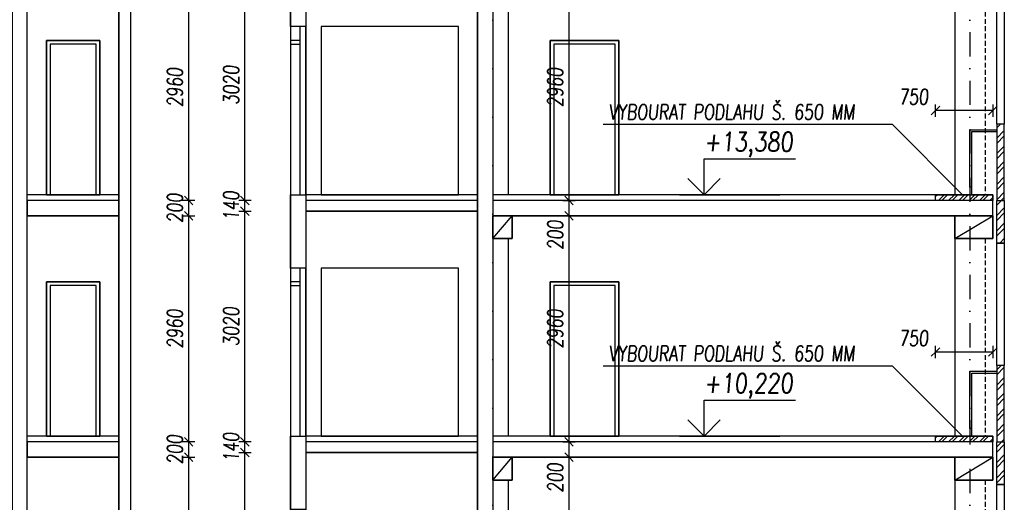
# Model space of a CAD drawing. Header units: millimetres. Extents: x 22267 to 193155, y 329430 to 541733.
# Tile 11 of 89: x 43611 to 56511, y 353884 to 360201. Entities that reach past the tile are written whole.
import ezdxf

# ---------------------------------------------------------------- set-up
doc = ezdxf.new("R2010")
doc.units = ezdxf.units.MM
doc.linetypes.add('ČERCHOVANÁ', pattern=[25.4, 12.7, -6.35, 0, -6.35])
doc.linetypes.add('ČÁRKOVANÁ', pattern=[19.05, 12.7, -6.35])
for name, color, linetype in [('BOURÁNÍ FASÁDY', 30, 'Continuous'), ('BOURÁNÍ PODLAHY', 30, 'Continuous'), ('BOURÁNÍ PŘÍČEK', 30, 'Continuous'), ('DVERE', 4, 'Continuous'), ('KOTY', 7, 'Continuous'), ('KOTY_100', 7, 'Continuous'), ('KÓTY BP PODLAHA', 255, 'Continuous'), ('OSY', 7, 'Continuous'), ('TENKA', 4, 'Continuous'), ('TLUSTA', 2, 'Continuous'), ('ŽB', 1, 'Continuous')]:
    doc.layers.add(name, color=color, linetype=linetype)
doc.styles.add('CS-ROMANS', font='romans.shx', dxfattribs={"width": 0.75, "oblique": 5})
doc.styles.add('CS-ROMANS_100', font='romans.shx', dxfattribs={"width": 0.75, "oblique": 5, "height": 200})
doc.styles.add('ROMANS', font='romans.shx', dxfattribs={"width": 0.75, "oblique": 5, "height": 200})
doc.dimstyles.new('A_KÓTA_100', dxfattribs={"dimtxt": 200, "dimasz": 4, "dimexe": 100, "dimexo": 1500, "dimgap": 80, "dimtad": 1, "dimdec": 0, "dimdsep": 46, "dimtxsty": 'CS-ROMANS_100', "dimblk": 'KOT_CARA20', "dimcen": 90, "dimse1": 1, "dimse2": 1, "dimclrd": 256, "dimclre": 256, "dimclrt": 256, "dimadec": 0, "dimazin": 0, "dimtfac": 1, "dimtdec": 0, "dimtix": 1, "dimtmove": 2, "dimatfit": 3, "dimldrblk": 'OBLIQUE', "dimfxl": 1, "dimfxlon": 1, "dimtolj": 1, "dimarcsym": 0})

# ---------------------------------------------------------------- blocks, each defined once
blk = doc.blocks.new('VÝŠKOVÁ KÓTA 1')
at = {"ltscale": 0.25}
for p, q in [((0, 3.76), (9.59, 3.76)), ((0, 0), (0, 3.76)), ((0, 0), (-1.7, 1.7)), ((0, 0), (1.7, 1.7))]:
    blk.add_line(p, q, dxfattribs=at)
at = {"style": 'ROMANS', "oblique": 5, "width": 0.8}
blk.add_attdef('VÝŠKA', (0, 4.54), '', height=2, dxfattribs=at)
blk = doc.blocks.new('KOT_CARA20')
for p, q in [((0, 0), (-14.1, -14.1)), ((0, 20), (0, -20)), ((0, 0), (14.1, 14.1))]:
    blk.add_line(p, q)
blk = doc.blocks.new('*D2770')
at = {"layer": 'Defpoints', "color": 0, "transparency": 16777216}
for p in [(55611, 359011), (55611, 357910), (56361, 357910)]:
    blk.add_point(p, dxfattribs=at)
at = {"layer": 'KÓTY BP PODLAHA', "lineweight": -2, "transparency": 16777216}
blk.add_line((56357, 359011), (55615, 359011), dxfattribs=at)
at = {"layer": 'KÓTY BP PODLAHA', "lineweight": -2, "transparency": 16777216, "xscale": 4, "yscale": 4, "zscale": 4, "rotation": 180}
blk.add_blockref('KOT_CARA20', (55611, 359011), dxfattribs=at)
at = {"layer": 'KÓTY BP PODLAHA', "lineweight": -2, "transparency": 16777216, "xscale": 4, "yscale": 4, "zscale": 4}
blk.add_blockref('KOT_CARA20', (56361, 359011), dxfattribs=at)
at = {"layer": 'KÓTY BP PODLAHA', "transparency": 16777216, "insert": (55323, 359191), "char_height": 200, "attachment_point": 5, "style": 'CS-ROMANS_100'}
blk.add_mtext('\\A1;750', dxfattribs=at)
blk = doc.blocks.new('_OBLIQUE')
at = {"color": 0, "linetype": 'ByBlock', "ltscale": 15}
blk.add_line((-0.5, -0.5), (0.5, 0.5), dxfattribs=at)
blk = doc.blocks.new('*D2771')
at = {"layer": 'Defpoints', "color": 0, "transparency": 16777216}
for p in [(55611, 355851), (55611, 354750), (56361, 354750)]:
    blk.add_point(p, dxfattribs=at)
at = {"layer": 'KÓTY BP PODLAHA', "lineweight": -2, "transparency": 16777216}
blk.add_line((56357, 355851), (55615, 355851), dxfattribs=at)
at = {"layer": 'KÓTY BP PODLAHA', "lineweight": -2, "transparency": 16777216, "xscale": 4, "yscale": 4, "zscale": 4, "rotation": 180}
blk.add_blockref('KOT_CARA20', (55611, 355851), dxfattribs=at)
at = {"layer": 'KÓTY BP PODLAHA', "lineweight": -2, "transparency": 16777216, "xscale": 4, "yscale": 4, "zscale": 4}
blk.add_blockref('KOT_CARA20', (56361, 355851), dxfattribs=at)
at = {"layer": 'KÓTY BP PODLAHA', "transparency": 16777216, "insert": (55323, 356031), "char_height": 200, "attachment_point": 5, "style": 'CS-ROMANS_100'}
blk.add_mtext('\\A1;750', dxfattribs=at)
blk = doc.blocks.new('*D3637')
at = {"layer": 'Defpoints', "color": 0, "transparency": 16777216}
for p in [(44606, 354475), (45825, 354475), (44625, 351515)]:
    blk.add_point(p, dxfattribs=at)
at = {"layer": 'KOTY_100', "lineweight": -2, "transparency": 16777216}
blk.add_line((45825, 351519), (45825, 354471), dxfattribs=at)
at = {"layer": 'KOTY_100', "lineweight": -2, "transparency": 16777216, "xscale": 4, "yscale": 4, "zscale": 4}
for p, rotation in [((45825, 354475), 90), ((45825, 351515), 270)]:
    blk.add_blockref('KOT_CARA20', p, dxfattribs=dict(at, rotation=rotation))
at = {"layer": 'KOTY_100', "transparency": 16777216, "insert": (45645, 352995), "char_height": 200, "attachment_point": 5, "rotation": 90, "style": 'CS-ROMANS_100'}
blk.add_mtext('\\A1;2960', dxfattribs=at)
blk = doc.blocks.new('*D3638')
at = {"layer": 'Defpoints', "color": 0, "transparency": 16777216}
for p in [(44606, 354675), (45825, 354675), (44606, 354475)]:
    blk.add_point(p, dxfattribs=at)
at = {"layer": 'KOTY_100', "lineweight": -2, "transparency": 16777216}
for p, q in [((45825, 354679), (45825, 354683)), ((45825, 354475), (45825, 354675)), ((45825, 354471), (45825, 354467))]:
    blk.add_line(p, q, dxfattribs=at)
at = {"layer": 'KOTY_100', "lineweight": -2, "transparency": 16777216, "xscale": 4, "yscale": 4, "zscale": 4}
for p, rotation in [((45825, 354675), 270), ((45825, 354475), 90)]:
    blk.add_blockref('KOT_CARA20', p, dxfattribs=dict(at, rotation=rotation))
at = {"layer": 'KOTY_100', "transparency": 16777216, "insert": (45645, 354575), "char_height": 200, "attachment_point": 5, "rotation": 90, "style": 'CS-ROMANS_100'}
blk.add_mtext('\\A1;200', dxfattribs=at)
blk = doc.blocks.new('*D3639')
at = {"layer": 'Defpoints', "color": 0, "transparency": 16777216}
for p in [(44656, 357635), (45825, 357635), (44606, 354675)]:
    blk.add_point(p, dxfattribs=at)
at = {"layer": 'KOTY_100', "lineweight": -2, "transparency": 16777216}
blk.add_line((45825, 354679), (45825, 357631), dxfattribs=at)
at = {"layer": 'KOTY_100', "lineweight": -2, "transparency": 16777216, "xscale": 4, "yscale": 4, "zscale": 4}
for p, rotation in [((45825, 357635), 90), ((45825, 354675), 270)]:
    blk.add_blockref('KOT_CARA20', p, dxfattribs=dict(at, rotation=rotation))
at = {"layer": 'KOTY_100', "transparency": 16777216, "insert": (45645, 356155), "char_height": 200, "attachment_point": 5, "rotation": 90, "style": 'CS-ROMANS_100'}
blk.add_mtext('\\A1;2960', dxfattribs=at)
blk = doc.blocks.new('*D3640')
at = {"layer": 'Defpoints', "color": 0, "transparency": 16777216}
for p in [(44625, 357835), (45825, 357835), (44656, 357635)]:
    blk.add_point(p, dxfattribs=at)
at = {"layer": 'KOTY_100', "lineweight": -2, "transparency": 16777216}
for p, q in [((45825, 357839), (45825, 357843)), ((45825, 357635), (45825, 357835)), ((45825, 357631), (45825, 357627))]:
    blk.add_line(p, q, dxfattribs=at)
at = {"layer": 'KOTY_100', "lineweight": -2, "transparency": 16777216, "xscale": 4, "yscale": 4, "zscale": 4}
for p, rotation in [((45825, 357835), 270), ((45825, 357635), 90)]:
    blk.add_blockref('KOT_CARA20', p, dxfattribs=dict(at, rotation=rotation))
at = {"layer": 'KOTY_100', "transparency": 16777216, "insert": (45645, 357735), "char_height": 200, "attachment_point": 5, "rotation": 90, "style": 'CS-ROMANS_100'}
blk.add_mtext('\\A1;200', dxfattribs=at)
blk = doc.blocks.new('*D3641')
at = {"layer": 'Defpoints', "color": 0, "transparency": 16777216}
for p in [(44744, 360795), (45825, 360795), (44625, 357835)]:
    blk.add_point(p, dxfattribs=at)
at = {"layer": 'KOTY_100', "lineweight": -2, "transparency": 16777216}
blk.add_line((45825, 357839), (45825, 360791), dxfattribs=at)
at = {"layer": 'KOTY_100', "lineweight": -2, "transparency": 16777216, "xscale": 4, "yscale": 4, "zscale": 4}
for p, rotation in [((45825, 360795), 90), ((45825, 357835), 270)]:
    blk.add_blockref('KOT_CARA20', p, dxfattribs=dict(at, rotation=rotation))
at = {"layer": 'KOTY_100', "transparency": 16777216, "insert": (45645, 359315), "char_height": 200, "attachment_point": 5, "rotation": 90, "style": 'CS-ROMANS_100'}
blk.add_mtext('\\A1;2960', dxfattribs=at)
blk = doc.blocks.new('*D3681')
at = {"layer": 'Defpoints', "color": 0, "transparency": 16777216}
for p in [(46562, 354535), (47650, 354535), (47523, 351515)]:
    blk.add_point(p, dxfattribs=at)
at = {"layer": 'KOTY_100', "lineweight": -2, "transparency": 16777216}
blk.add_line((46562, 351519), (46562, 354531), dxfattribs=at)
at = {"layer": 'KOTY_100', "lineweight": -2, "transparency": 16777216, "xscale": 4, "yscale": 4, "zscale": 4}
for p, rotation in [((46562, 354535), 90), ((46562, 351515), 270)]:
    blk.add_blockref('KOT_CARA20', p, dxfattribs=dict(at, rotation=rotation))
at = {"layer": 'KOTY_100', "transparency": 16777216, "insert": (46382, 353025), "char_height": 200, "attachment_point": 5, "rotation": 90, "style": 'CS-ROMANS_100'}
blk.add_mtext('\\A1;3020', dxfattribs=at)
blk = doc.blocks.new('*D3682')
at = {"layer": 'Defpoints', "color": 0, "transparency": 16777216}
for p in [(46562, 354675), (47619, 354675), (47650, 354535)]:
    blk.add_point(p, dxfattribs=at)
at = {"layer": 'KOTY_100', "lineweight": -2, "transparency": 16777216}
for p, q in [((46562, 354679), (46562, 354683)), ((46562, 354535), (46562, 354675)), ((46562, 354531), (46562, 354527))]:
    blk.add_line(p, q, dxfattribs=at)
at = {"layer": 'KOTY_100', "lineweight": -2, "transparency": 16777216, "xscale": 4, "yscale": 4, "zscale": 4}
for p, rotation in [((46562, 354675), 270), ((46562, 354535), 90)]:
    blk.add_blockref('KOT_CARA20', p, dxfattribs=dict(at, rotation=rotation))
at = {"layer": 'KOTY_100', "transparency": 16777216, "insert": (46382, 354605), "char_height": 200, "attachment_point": 5, "rotation": 90, "style": 'CS-ROMANS_100'}
blk.add_mtext('\\A1;140', dxfattribs=at)
blk = doc.blocks.new('*D3683')
at = {"layer": 'Defpoints', "color": 0, "transparency": 16777216}
for p in [(46562, 357695), (47795, 357695), (47619, 354675)]:
    blk.add_point(p, dxfattribs=at)
at = {"layer": 'KOTY_100', "lineweight": -2, "transparency": 16777216}
blk.add_line((46562, 354679), (46562, 357691), dxfattribs=at)
at = {"layer": 'KOTY_100', "lineweight": -2, "transparency": 16777216, "xscale": 4, "yscale": 4, "zscale": 4}
for p, rotation in [((46562, 357695), 90), ((46562, 354675), 270)]:
    blk.add_blockref('KOT_CARA20', p, dxfattribs=dict(at, rotation=rotation))
at = {"layer": 'KOTY_100', "transparency": 16777216, "insert": (46382, 356185), "char_height": 200, "attachment_point": 5, "rotation": 90, "style": 'CS-ROMANS_100'}
blk.add_mtext('\\A1;3020', dxfattribs=at)
blk = doc.blocks.new('*D3684')
at = {"layer": 'Defpoints', "color": 0, "transparency": 16777216}
for p in [(46562, 357835), (47831, 357835), (47795, 357695)]:
    blk.add_point(p, dxfattribs=at)
at = {"layer": 'KOTY_100', "lineweight": -2, "transparency": 16777216}
for p, q in [((46562, 357839), (46562, 357843)), ((46562, 357695), (46562, 357835)), ((46562, 357691), (46562, 357687))]:
    blk.add_line(p, q, dxfattribs=at)
at = {"layer": 'KOTY_100', "lineweight": -2, "transparency": 16777216, "xscale": 4, "yscale": 4, "zscale": 4}
for p, rotation in [((46562, 357835), 270), ((46562, 357695), 90)]:
    blk.add_blockref('KOT_CARA20', p, dxfattribs=dict(at, rotation=rotation))
at = {"layer": 'KOTY_100', "transparency": 16777216, "insert": (46382, 357765), "char_height": 200, "attachment_point": 5, "rotation": 90, "style": 'CS-ROMANS_100'}
blk.add_mtext('\\A1;140', dxfattribs=at)
blk = doc.blocks.new('*D3685')
at = {"layer": 'Defpoints', "color": 0, "transparency": 16777216}
for p in [(46562, 360855), (47595, 360855), (47831, 357835)]:
    blk.add_point(p, dxfattribs=at)
at = {"layer": 'KOTY_100', "lineweight": -2, "transparency": 16777216}
blk.add_line((46562, 357839), (46562, 360851), dxfattribs=at)
at = {"layer": 'KOTY_100', "lineweight": -2, "transparency": 16777216, "xscale": 4, "yscale": 4, "zscale": 4}
for p, rotation in [((46562, 360855), 90), ((46562, 357835), 270)]:
    blk.add_blockref('KOT_CARA20', p, dxfattribs=dict(at, rotation=rotation))
at = {"layer": 'KOTY_100', "transparency": 16777216, "insert": (46382, 359345), "char_height": 200, "attachment_point": 5, "rotation": 90, "style": 'CS-ROMANS_100'}
blk.add_mtext('\\A1;3020', dxfattribs=at)
blk = doc.blocks.new('*D3722')
at = {"layer": 'Defpoints', "color": 0, "transparency": 16777216}
for p in [(50808, 354475), (51100, 354475), (51133, 351515)]:
    blk.add_point(p, dxfattribs=at)
at = {"layer": 'KOTY_100', "lineweight": -2, "transparency": 16777216}
blk.add_line((50808, 351519), (50808, 354471), dxfattribs=at)
at = {"layer": 'KOTY_100', "lineweight": -2, "transparency": 16777216, "xscale": 4, "yscale": 4, "zscale": 4}
for p, rotation in [((50808, 354475), 90), ((50808, 351515), 270)]:
    blk.add_blockref('KOT_CARA20', p, dxfattribs=dict(at, rotation=rotation))
at = {"layer": 'KOTY_100', "transparency": 16777216, "insert": (50628, 352995), "char_height": 200, "attachment_point": 5, "rotation": 90, "style": 'CS-ROMANS_100'}
blk.add_mtext('\\A1;2960', dxfattribs=at)
blk = doc.blocks.new('*D3723')
at = {"layer": 'Defpoints', "color": 0, "transparency": 16777216}
for p in [(50808, 354675), (51071, 354675), (51100, 354475)]:
    blk.add_point(p, dxfattribs=at)
at = {"layer": 'KOTY_100', "lineweight": -2, "transparency": 16777216}
blk.add_line((50808, 354479), (50808, 354671), dxfattribs=at)
at = {"layer": 'KOTY_100', "lineweight": -2, "transparency": 16777216, "xscale": 4, "yscale": 4, "zscale": 4}
for p, rotation in [((50808, 354675), 90), ((50808, 354475), 270)]:
    blk.add_blockref('KOT_CARA20', p, dxfattribs=dict(at, rotation=rotation))
at = {"layer": 'KOTY_100', "transparency": 16777216, "insert": (50628, 354205), "char_height": 200, "attachment_point": 5, "rotation": 90, "style": 'CS-ROMANS_100'}
blk.add_mtext('\\A1;200', dxfattribs=at)
blk = doc.blocks.new('*D3724')
at = {"layer": 'Defpoints', "color": 0, "transparency": 16777216}
for p in [(50808, 357635), (51114, 357635), (51071, 354675)]:
    blk.add_point(p, dxfattribs=at)
at = {"layer": 'KOTY_100', "lineweight": -2, "transparency": 16777216}
blk.add_line((50808, 354679), (50808, 357631), dxfattribs=at)
at = {"layer": 'KOTY_100', "lineweight": -2, "transparency": 16777216, "xscale": 4, "yscale": 4, "zscale": 4}
for p, rotation in [((50808, 357635), 90), ((50808, 354675), 270)]:
    blk.add_blockref('KOT_CARA20', p, dxfattribs=dict(at, rotation=rotation))
at = {"layer": 'KOTY_100', "transparency": 16777216, "insert": (50628, 356155), "char_height": 200, "attachment_point": 5, "rotation": 90, "style": 'CS-ROMANS_100'}
blk.add_mtext('\\A1;2960', dxfattribs=at)
blk = doc.blocks.new('*D3725')
at = {"layer": 'Defpoints', "color": 0, "transparency": 16777216}
for p in [(50808, 357835), (51107, 357835), (51114, 357635)]:
    blk.add_point(p, dxfattribs=at)
at = {"layer": 'KOTY_100', "lineweight": -2, "transparency": 16777216}
blk.add_line((50808, 357639), (50808, 357831), dxfattribs=at)
at = {"layer": 'KOTY_100', "lineweight": -2, "transparency": 16777216, "xscale": 4, "yscale": 4, "zscale": 4}
for p, rotation in [((50808, 357835), 90), ((50808, 357635), 270)]:
    blk.add_blockref('KOT_CARA20', p, dxfattribs=dict(at, rotation=rotation))
at = {"layer": 'KOTY_100', "transparency": 16777216, "insert": (50628, 357383), "char_height": 200, "attachment_point": 5, "rotation": 90, "style": 'CS-ROMANS_100'}
blk.add_mtext('\\A1;200', dxfattribs=at)
blk = doc.blocks.new('*D3726')
at = {"layer": 'Defpoints', "color": 0, "transparency": 16777216}
for p in [(50808, 360795), (51100, 360795), (51107, 357835)]:
    blk.add_point(p, dxfattribs=at)
at = {"layer": 'KOTY_100', "lineweight": -2, "transparency": 16777216}
blk.add_line((50808, 357839), (50808, 360791), dxfattribs=at)
at = {"layer": 'KOTY_100', "lineweight": -2, "transparency": 16777216, "xscale": 4, "yscale": 4, "zscale": 4}
for p, rotation in [((50808, 360795), 90), ((50808, 357835), 270)]:
    blk.add_blockref('KOT_CARA20', p, dxfattribs=dict(at, rotation=rotation))
at = {"layer": 'KOTY_100', "transparency": 16777216, "insert": (50628, 359315), "char_height": 200, "attachment_point": 5, "rotation": 90, "style": 'CS-ROMANS_100'}
blk.add_mtext('\\A1;2960', dxfattribs=at)

msp = doc.modelspace()

# ---------------------------------------------------------------- hatches: boundary and pattern name
at = {"layer": 'BOURÁNÍ FASÁDY'}
h = msp.add_hatch(dxfattribs=at)
h.set_pattern_fill('ANSI32', color=256, scale=15)
h.set_pattern_definition([(45, (25900, 0), (-101.02788, 101.02788), []), (45, (25967.35, 0), (-101.02788, 101.02788), [])])
h.paths.add_polyline_path([(56411, 406600.5), (56511, 406600.5), (56511, 407305.5), (56411, 407305.5)])
h.paths.add_polyline_path([(56411, 404675.5), (56511, 404675.5), (56511, 406600.5), (56411, 406600.5)])
h.paths.add_polyline_path([(56511, 402075.5), (56411, 402075.5), (56411, 403075.5), (56511, 403075.5)])
h.paths.add_polyline_path([(56411, 401515.5), (56511, 401515.5), (56511, 402075.5), (56411, 402075.5)])
h.paths.add_polyline_path([(56511, 398915.5), (56411, 398915.5), (56411, 399915.5), (56511, 399915.5)])
h.paths.add_polyline_path([(56411, 398355.5), (56511, 398355.5), (56511, 398915.5), (56411, 398915.5)])
h.paths.add_polyline_path([(56511, 395755.5), (56411, 395755.5), (56411, 396755.5), (56511, 396755.5)])
h.paths.add_polyline_path([(56411, 395195.5), (56511, 395195.5), (56511, 395755.5), (56411, 395755.5)])
h.paths.add_polyline_path([(56511, 392595.5), (56411, 392595.5), (56411, 393595.5), (56511, 393595.5)])
h.paths.add_polyline_path([(56411, 392035.5), (56511, 392035.5), (56511, 392595.5), (56411, 392595.5)])
h.paths.add_polyline_path([(56511, 389435.5), (56411, 389435.5), (56411, 390435.5), (56511, 390435.5)])
h.paths.add_polyline_path([(56411, 388875.5), (56511, 388875.5), (56511, 389435.5), (56411, 389435.5)])
h.paths.add_polyline_path([(56411, 385715.5), (56511, 385715.5), (56511, 386275.5), (56411, 386275.5)])
h.paths.add_polyline_path([(56511, 386275.5), (56411, 386275.5), (56411, 387275.5), (56511, 387275.5)])
h.paths.add_polyline_path([(56511, 383115.5), (56411, 383115.5), (56411, 384115.5), (56511, 384115.5)])
h.paths.add_polyline_path([(56411, 382555.5), (56511, 382555.5), (56511, 383115.5), (56411, 383115.5)])
h.paths.add_polyline_path([(56511, 379955.5), (56411, 379955.5), (56411, 380955.5), (56511, 380955.5)])
h.paths.add_polyline_path([(56411, 379395.5), (56511, 379395.5), (56511, 379955.5), (56411, 379955.5)])
h.paths.add_polyline_path([(56511, 376795.5), (56411, 376795.5), (56411, 377795.5), (56511, 377795.5)])
h.paths.add_polyline_path([(56411, 376235.5), (56511, 376235.5), (56511, 376795.5), (56411, 376795.5)])
h.paths.add_polyline_path([(56511, 373635.5), (56411, 373635.5), (56411, 374635.5), (56511, 374635.5)])
h.paths.add_polyline_path([(56411, 373075.5), (56511, 373075.5), (56511, 373635.5), (56411, 373635.5)])
h.paths.add_polyline_path([(56511, 370475.5), (56411, 370475.5), (56411, 371475.5), (56511, 371475.5)])
h.paths.add_polyline_path([(56411, 369915.5), (56511, 369915.5), (56511, 370475.5), (56411, 370475.5)])
h.paths.add_polyline_path([(56511, 367315.5), (56411, 367315.5), (56411, 368315.5), (56511, 368315.5)])
h.paths.add_polyline_path([(56411, 366755.5), (56511, 366755.5), (56511, 367315.5), (56411, 367315.5)])
h.paths.add_polyline_path([(56511, 364155.5), (56411, 364155.5), (56411, 365155.5), (56511, 365155.5)])
h.paths.add_polyline_path([(56411, 363595.5), (56511, 363595.5), (56511, 364155.5), (56411, 364155.5)])
h.paths.add_polyline_path([(56511, 360995.5), (56411, 360995.5), (56411, 361995.5), (56511, 361995.5)])
h.paths.add_polyline_path([(56411, 360435.5), (56511, 360435.5), (56511, 360995.5), (56411, 360995.5)])
h.paths.add_polyline_path([(56511, 357835.5), (56411, 357835.5), (56411, 358835.5), (56511, 358835.5)])
h.paths.add_polyline_path([(56411, 357275.5), (56511, 357275.5), (56511, 357835.5), (56411, 357835.5)])
h.paths.add_polyline_path([(56511, 354675.5), (56411, 354675.5), (56411, 355675.5), (56511, 355675.5)])
h.paths.add_polyline_path([(56411, 354115.5), (56511, 354115.5), (56511, 354675.5), (56411, 354675.5)])
h.paths.add_polyline_path([(56511, 351515.5), (56411, 351515.5), (56411, 352515.5), (56511, 352515.5)])
h.paths.add_polyline_path([(56411, 350955.5), (56511, 350955.5), (56511, 351515.5), (56411, 351515.5)])
h.paths.add_polyline_path([(56511, 348365.5), (56411, 348365.5), (56411, 348355.5), (56511, 348355.5)], flags=17)
h.paths.add_polyline_path([(56511, 348355.5), (56411, 348355.5), (56411, 349355.5), (56511, 349355.5)])
at = {"layer": 'BOURÁNÍ PODLAHY'}
h = msp.add_hatch(dxfattribs=at)
h.set_pattern_fill('ANSI32', color=256, scale=10)
h.set_pattern_definition([(45, (25893.14, -44240), (-67.35192, 67.35192), []), (45, (25938.04, -44240), (-67.35192, 67.35192), [])])
h.paths.add_polyline_path([(56061, 357910.5), (56361, 357910.5), (56361, 357835.5), (56061, 357835.5)])
h.paths.add_polyline_path([(55611, 357910.5), (56061, 357910.5), (56061, 357835.5), (55611, 357835.5)])
h = msp.add_hatch(dxfattribs=at)
h.set_pattern_fill('ANSI32', color=256, scale=10)
h.set_pattern_definition([(45, (25893.14, -47400), (-67.35192, 67.35192), []), (45, (25938.04, -47400), (-67.35192, 67.35192), [])])
h.paths.add_polyline_path([(56061, 354750.5), (56361, 354750.5), (56361, 354675.5), (56061, 354675.5)])
h.paths.add_polyline_path([(55611, 354750.5), (56061, 354750.5), (56061, 354675.5), (55611, 354675.5)])

# ---------------------------------------------------------------- linework, layer by layer
at = {"layer": 'BOURÁNÍ FASÁDY'}
for points in [[(56511, 358835.5), (56411, 358835.5), (56411, 360435.5), (56511, 360435.5)], [(56411, 357835.5), (56511, 357835.5), (56511, 358835.5), (56411, 358835.5)], [(56511, 357275.5), (56411, 357275.5), (56411, 357835.5), (56511, 357835.5)], [(56511, 355675.5), (56411, 355675.5), (56411, 357275.5), (56511, 357275.5)], [(56411, 354675.5), (56511, 354675.5), (56511, 355675.5), (56411, 355675.5)], [(56511, 354115.5), (56411, 354115.5), (56411, 354675.5), (56511, 354675.5)], [(56511, 352515.5), (56411, 352515.5), (56411, 354115.5), (56511, 354115.5)]]:
    msp.add_lwpolyline(points, close=True, dxfattribs=at)
for points in [[(56086, 358010.5), (56061, 358010.5), (56061, 358760.5), (56411, 358760.5)], [(56086, 357910.5), (56086, 358735.5), (56411, 358735.5)], [(56086, 354850.5), (56061, 354850.5), (56061, 355600.5), (56411, 355600.5)], [(56086, 354750.5), (56086, 355575.5), (56411, 355575.5)]]:
    msp.add_lwpolyline(points, dxfattribs=at)
at = {"layer": 'BOURÁNÍ PODLAHY'}
for points in [[(56361, 357835.5), (55611, 357835.5), (55611, 357910.5), (56361, 357910.5)], [(56361, 354675.5), (55611, 354675.5), (55611, 354750.5), (56361, 354750.5)]]:
    msp.add_lwpolyline(points, close=True, dxfattribs=at)
at = {"layer": 'BOURÁNÍ PŘÍČEK'}
msp.add_line((47361, 402075.5), (47361, 339185.5), dxfattribs=at)
for points in [[(47161, 357910.5), (47361, 357910.5), (47361, 360110.5), (47161, 360110.5)], [(43961, 357910.5), (44661, 357910.5), (44661, 359930.5), (43961, 359930.5)], [(43961, 359930.5), (44661, 359930.5), (44661, 357910.5), (43961, 357910.5)], [(47161, 359880.5), (47286, 359880.5), (47286, 359930.5), (47161, 359930.5)], [(50561, 357910.5), (51461, 357910.5), (51461, 359930.5), (50561, 359930.5)], [(44011, 357910.5), (44611, 357910.5), (44611, 359880.5), (44011, 359880.5)], [(50611, 357910.5), (51411, 357910.5), (51411, 359880.5), (50611, 359880.5)], [(47161, 354750.5), (47361, 354750.5), (47361, 356950.5), (47161, 356950.5)], [(43961, 354750.5), (44661, 354750.5), (44661, 356770.5), (43961, 356770.5)], [(43961, 356770.5), (44661, 356770.5), (44661, 354750.5), (43961, 354750.5)], [(44011, 354750.5), (44611, 354750.5), (44611, 356720.5), (44011, 356720.5)], [(47161, 356720.5), (47286, 356720.5), (47286, 356770.5), (47161, 356770.5)], [(50561, 354750.5), (51461, 354750.5), (51461, 356770.5), (50561, 356770.5)], [(50611, 354750.5), (51411, 354750.5), (51411, 356720.5), (50611, 356720.5)]]:
    msp.add_lwpolyline(points, close=True, dxfattribs=at)
for points in [[(47286, 357910.5), (47286, 360110.5)], [(47286, 354750.5), (47286, 356950.5)]]:
    msp.add_lwpolyline(points, dxfattribs=at)
at = {"layer": 'DVERE'}
for points in [[(47561, 357910.5), (49361, 357910.5), (49361, 360110.5), (47561, 360110.5)], [(47561, 354750.5), (49361, 354750.5), (49361, 356950.5), (47561, 356950.5)]]:
    msp.add_lwpolyline(points, close=True, dxfattribs=at)
at = {"layer": 'KOTY', "linetype": 'ByBlock'}
for p, q in [((52254.6, 357910.5), (53571.7, 357910.5)), ((52254.6, 354750.5), (53571.7, 354750.5))]:
    msp.add_line(p, q, dxfattribs=at)
at = {"layer": 'KÓTY BP PODLAHA'}
for p, q in [((51256, 358831.6), (55042, 358831.6)), ((55042, 358831.6), (55963.1, 357910.5)), ((51256, 355671.6), (55042, 355671.6)), ((55042, 355671.6), (55963.1, 354750.5))]:
    msp.add_line(p, q, dxfattribs=at)
at = {"layer": 'OSY', "linetype": 'ČERCHOVANÁ', "ltscale": 25}
for p, q in [((49811, 408305.5), (49811, 331387.3)), ((56061, 408305.5), (56061, 332968))]:
    msp.add_line(p, q, dxfattribs=at)
at = {"layer": 'TENKA'}
for points in [[(55861, 360795.5), (55861, 357910.5)], [(50011, 360495.5), (50011, 357910.5)], [(44911, 357835.5), (43711, 357835.5)], [(49611, 357835.5), (47361, 357835.5)], [(56361, 357835.5), (49811, 357835.5)], [(49811, 357335.5), (50061, 357635.5)], [(55861, 357335.5), (56361, 357635.5)], [(55861, 357635.5), (55861, 354750.5)], [(50011, 357335.5), (50011, 354750.5)], [(44911, 354675.5), (43711, 354675.5)], [(49611, 354675.5), (47361, 354675.5)], [(56361, 354675.5), (49811, 354675.5)], [(49811, 354175.5), (50061, 354475.5)], [(55861, 354175.5), (56361, 354475.5)], [(55861, 354475.5), (55861, 351590.5)], [(50011, 354175.5), (50011, 351590.5)]]:
    msp.add_lwpolyline(points, dxfattribs=at)
at = {"layer": 'TENKA', "linetype": 'ČÁRKOVANÁ', "ltscale": 5}
for points in [[(56261, 360495.5), (56261, 357910.5)], [(56261, 357335.5), (56261, 354750.5)], [(56261, 354175.5), (56261, 351590.5)]]:
    msp.add_lwpolyline(points, dxfattribs=at)
at = {"layer": 'TENKA'}
for points in [[(50561, 359930.5), (51461, 359930.5), (51461, 357910.5), (50561, 357910.5)], [(50561, 356770.5), (51461, 356770.5), (51461, 354750.5), (50561, 354750.5)]]:
    msp.add_lwpolyline(points, close=True, dxfattribs=at)
at = {"layer": 'TLUSTA'}
for points in [[(44911, 402075.5), (44911, 336000.5)], [(45061, 402075.5), (45061, 336050.5)], [(49811, 401875.5), (49811, 347855.5)], [(44911, 357910.5), (43711, 357910.5)], [(49611, 357910.5), (47361, 357910.5)], [(56361, 357910.5), (49811, 357910.5)], [(56361, 357835.5), (56361, 357910.5), (55861, 357910.5)], [(56361, 357635.5), (56361, 357910.5)], [(44911, 357635.5), (43711, 357635.5)], [(49611, 357695.5), (47361, 357695.5)], [(56361, 357635.5), (49811, 357635.5)], [(44911, 354750.5), (43711, 354750.5)], [(49611, 354750.5), (47361, 354750.5)], [(56361, 354750.5), (49811, 354750.5)], [(56361, 354675.5), (56361, 354750.5), (55861, 354750.5)], [(56361, 354475.5), (56361, 354750.5)], [(49611, 354535.5), (47361, 354535.5)], [(44911, 354475.5), (43711, 354475.5)], [(56361, 354475.5), (49811, 354475.5)]]:
    msp.add_lwpolyline(points, dxfattribs=at)
for points in [[(49811, 357635.5), (50061, 357635.5), (50061, 357335.5), (49811, 357335.5)], [(55861, 357635.5), (56361, 357635.5), (56361, 357335.5), (55861, 357335.5)], [(49811, 354475.5), (50061, 354475.5), (50061, 354175.5), (49811, 354175.5)], [(55861, 354475.5), (56361, 354475.5), (56361, 354175.5), (55861, 354175.5)]]:
    msp.add_lwpolyline(points, close=True, dxfattribs=at)
at = {"layer": 'ŽB'}
for p, q in [((49611, 347855.5), (49611, 402075.5)), ((49611, 402075.5), (49611, 347855.5)), ((49811, 402075.5), (49811, 347855.5))]:
    msp.add_line(p, q, dxfattribs=at)
for points in [[(43511, 402075.5), (43511, 336000.5), (43711, 336000.5), (43711, 402075.5)], [(45061, 402075.5), (45061, 336050.5), (44911, 336050.5), (44911, 402075.5)], [(47161, 402075.5), (47161, 336050.5)]]:
    msp.add_lwpolyline(points, dxfattribs=at)
for points in [[(47161, 361070.5), (47361, 361070.5), (47361, 360110.5), (47161, 360110.5)], [(47161, 357910.5), (47361, 357910.5), (47361, 356950.5), (47161, 356950.5)], [(43711, 357635.5), (44911, 357635.5), (44911, 357835.5), (43711, 357835.5)], [(47361, 357695.5), (49611, 357695.5), (49611, 357835.5), (47361, 357835.5)], [(49811, 357635.5), (56361, 357635.5), (56361, 357835.5), (49811, 357835.5)], [(49811, 357335.5), (50061, 357335.5), (50061, 357635.5), (49811, 357635.5)], [(55861, 357335.5), (56361, 357335.5), (56361, 357635.5), (55861, 357635.5)], [(47161, 354750.5), (47361, 354750.5), (47361, 353790.5), (47161, 353790.5)], [(43711, 354475.5), (44911, 354475.5), (44911, 354675.5), (43711, 354675.5)], [(47361, 354535.5), (49611, 354535.5), (49611, 354675.5), (47361, 354675.5)], [(49811, 354475.5), (56361, 354475.5), (56361, 354675.5), (49811, 354675.5)], [(49811, 354175.5), (50061, 354175.5), (50061, 354475.5), (49811, 354475.5)], [(55861, 354175.5), (56361, 354175.5), (56361, 354475.5), (55861, 354475.5)]]:
    msp.add_lwpolyline(points, close=True, dxfattribs=at)

# ---------------------------------------------------------------- block references
at = {"layer": 'KOTY', "xscale": 125, "yscale": 125, "zscale": 125}
for p, values in [((52577.5, 357910.5), {'VÝŠKA': '+13,380'}), ((52577.5, 354750.5), {'VÝŠKA': '+10,220'})]:
    msp.add_blockref('VÝŠKOVÁ KÓTA 1', p, dxfattribs=at).add_auto_attribs(values)

# ---------------------------------------------------------------- texts
at = {"layer": 'KÓTY BP PODLAHA', "ltscale": 15, "style": 'CS-ROMANS', "oblique": 5, "width": 0.75}
for p in [(51329.4, 358892.6), (51329.4, 355732.6)]:
    msp.add_text('VYBOURAT PODLAHU Š. 650 MM ', height=200, dxfattribs=at).set_placement(p)

# ---------------------------------------------------------------- dimensions: what is measured, and where the dimension line sits
at = {"layer": 'KOTY_100'}
for base, p1, p2, picture, middle in [((45825, 360795.5), (44624.8, 357835.5), (44744.1, 360795.5), '*D3641', (45645, 359315.5)), ((46562.3, 360855.5), (47831.4, 357835.5), (47595.2, 360855.5), '*D3685', (46382.3, 359345.5)), ((50808.1, 360795.5), (51106.8, 357835.5), (51099.7, 360795.5), '*D3726', (50628.1, 359315.5)), ((46562.3, 357835.5), (47795, 357695.5), (47831.4, 357835.5), '*D3684', (46382.3, 357765.5)), ((45825, 357835.5), (44656.2, 357635.5), (44624.8, 357835.5), '*D3640', (45645, 357735.5)), ((46562.3, 357695.5), (47619.5, 354675.5), (47795, 357695.5), '*D3683', (46382.3, 356185.5)), ((45825, 357635.5), (44606.2, 354675.5), (44656.2, 357635.5), '*D3639', (45645, 356155.5)), ((50808.1, 357635.5), (51070.6, 354675.5), (51114.1, 357635.5), '*D3724', (50628.1, 356155.5)), ((45825, 354675.5), (44606.2, 354475.5), (44606.2, 354675.5), '*D3638', (45645, 354575.5)), ((46562.3, 354675.5), (47649.8, 354535.5), (47619.5, 354675.5), '*D3682', (46382.3, 354605.5)), ((45825, 354475.5), (44625.1, 351515.5), (44606.2, 354475.5), '*D3637', (45645, 352995.5)), ((46562.3, 354535.5), (47522.6, 351515.5), (47649.8, 354535.5), '*D3681', (46382.3, 353025.5)), ((50808.1, 354475.5), (51133.4, 351515.5), (51099.6, 354475.5), '*D3722', (50628.1, 352995.5))]:
    dim = msp.add_linear_dim(base=base, p1=p1, p2=p2, angle=90, dimstyle='A_KÓTA_100', dxfattribs=at)
    dim.commit()
    dim.dimension.update_dxf_attribs({"geometry": picture, "text_midpoint": middle})
for base, p1, p2, picture, middle in [((50808.1, 357835.5), (51114.1, 357635.5), (51106.8, 357835.5), '*D3725', (50628.1, 357383.4)), ((50808.1, 354675.5), (51099.6, 354475.5), (51070.6, 354675.5), '*D3723', (50628.1, 354204.8))]:
    dim = msp.add_linear_dim(base=base, p1=p1, p2=p2, angle=90, dimstyle='A_KÓTA_100', dxfattribs=at)
    dim.commit()
    dim.dimension.update_dxf_attribs({"geometry": picture, "text_midpoint": middle, "dimtype": 160})
at = {"layer": 'KÓTY BP PODLAHA'}
for base, p1, p2, picture, middle in [((55611, 359011.2), (56361, 357910.5), (55611, 357910.5), '*D2770', (55323.2, 359191.2)), ((55611, 355851.2), (56361, 354750.5), (55611, 354750.5), '*D2771', (55323.2, 356031.2))]:
    dim = msp.add_linear_dim(base=base, p1=p1, p2=p2, angle=180, dimstyle='A_KÓTA_100', dxfattribs=at)
    dim.commit()
    dim.dimension.update_dxf_attribs({"geometry": picture, "text_midpoint": middle, "dimtype": 160})

doc.saveas('drawing.dxf')
